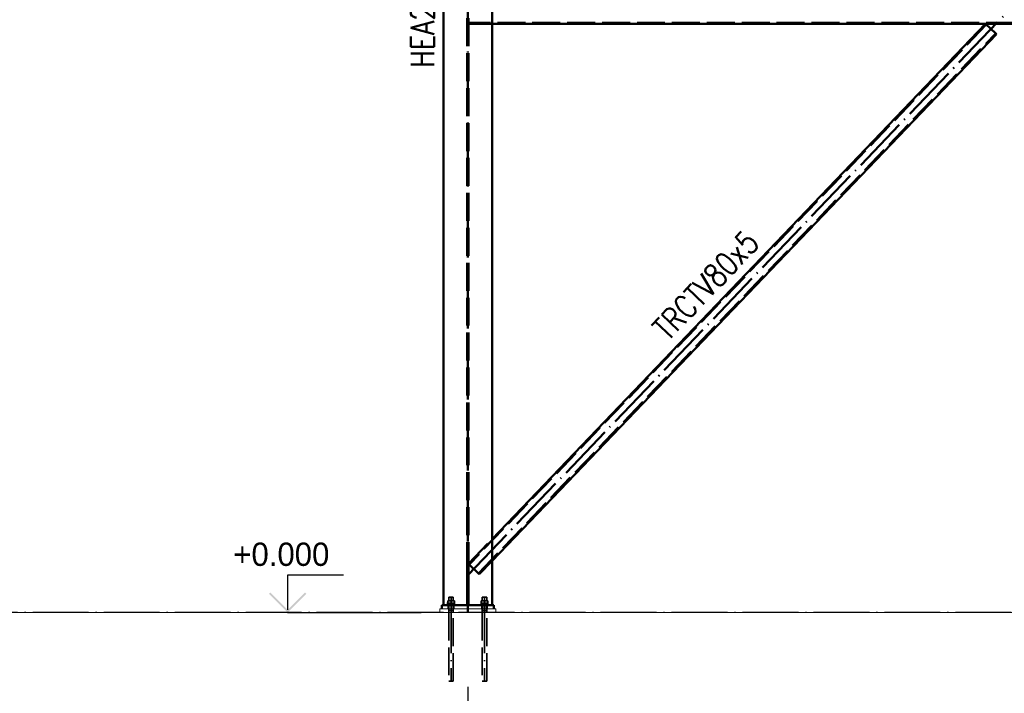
# Paper-space layout 'Layout1' of a CAD drawing. Extents: x -2 to 1033, y -36 to 596.
# Tile 15 of 256: x 117 to 222, y 102 to 175. Entities that reach past the tile are written whole.
import ezdxf

# ---------------------------------------------------------------- set-up
doc = ezdxf.new("R2010")
doc.units = 0
for name, pattern in [('ACAD_ISO02W100', [15, 12, -3]), ('ACAD_ISO04W100', [30.5, 24, -3, 0.5, -3]), ('HP_01_CER_B', [8, 5, -1, 1, -1])]:
    doc.linetypes.add(name, pattern=pattern)
doc.layers.get('0').update_dxf_attribs({"linetype": 'CONTINUOUS'})
doc.layers.get('DEFPOINTS').update_dxf_attribs({"color": 132, "linetype": 'CONTINUOUS'})
for name, color, linetype, lineweight in [('SS_KOTVY', 2, 'CONTINUOUS', 35), ('SS_KOTY', 3, 'CONTINUOUS', 25), ('SS_KOTY-VYSKOVA', 140, 'CONTINUOUS', 25), ('SS_OSY_025', 7, 'HP_01_CER_B', 25), ('SS_PODKLADY', 9, 'CONTINUOUS', 13), ('SS_POPIS_PROFILU', 13, 'CONTINUOUS', 25), ('SS_SLOUPY VNITRNI', 163, 'CONTINUOUS', 50), ('SS_ZTUŽENÍ STĚNY', 203, 'CONTINUOUS', 50)]:
    doc.layers.add(name, color=color, linetype=linetype, lineweight=lineweight)
doc.styles.add('ROMANS', font='romans.shx', dxfattribs={"width": 0.8})
doc.styles.add('romans.shx', font='romans.shx', dxfattribs={"height": 5})
doc.dimstyles.new('A-1_(2.5)_50AS', dxfattribs={"dimtxt": 2.5, "dimasz": 2, "dimexe": 1, "dimexo": 2, "dimgap": 0, "dimtad": 0, "dimdec": 1, "dimlfac": 50, "dimrnd": 1, "dimtxsty": 'ROMANS', "dimblk1": 'OBLIQUE', "dimblk2": 'OBLIQUE', "dimsah": 1, "dimcen": 2, "dimclrd": 256, "dimclre": 256, "dimclrt": 256, "dimadec": 1, "dimazin": 2, "dimtfac": 0.714286, "dimtdec": 1, "dimtmove": 0, "dimatfit": 3, "dimldrblk": 'OPEN', "dimfxl": 1, "dimtvp": 1.142857, "dimtfill": 1, "dimtolj": 1, "dimlwd": -1, "dimlwe": -1, "dimarcsym": 0})

# ---------------------------------------------------------------- blocks, each defined once
blk = doc.blocks.new('_Oblique')
at = {"color": 0, "linetype": 'ByBlock', "lineweight": -2}
blk.add_line((-0.5, -0.5), (0.5, 0.5), dxfattribs=at)
blk = doc.blocks.new('*D11')
at = {"layer": 'DEFPOINTS', "color": 0, "transparency": 16777216}
for p in [(164.81, 104.99, -8325), (49.81, 103.63), (164.81, 93.13)]:
    blk.add_point(p, dxfattribs=at)
at = {"layer": 'SS_KOTY', "transparency": 16777216}
for p, q in [((164.81, 102.99), (164.81, 92.13)), ((49.81, 101.63), (49.81, 92.13)), ((49.81, 93.13), (164.81, 93.13))]:
    blk.add_line(p, q, dxfattribs=at)
at = {"layer": 'SS_KOTY', "transparency": 16777216, "xscale": 2, "yscale": 2, "zscale": 2, "rotation": 180}
blk.add_blockref('_Oblique', (49.81, 93.13), dxfattribs=at)
at = {"layer": 'SS_KOTY', "transparency": 16777216, "xscale": 2, "yscale": 2, "zscale": 2}
blk.add_blockref('_Oblique', (164.81, 93.13), dxfattribs=at)
at = {"layer": 'SS_KOTY', "transparency": 16777216, "insert": (107.31, 95.99), "char_height": 2.5, "attachment_point": 5, "style": 'ROMANS', "bg_fill": 3, "box_fill_scale": 1.1, "bg_fill_color": 256, "bg_fill_true_color": 13158600, "bg_fill_transparency": 0}
blk.add_mtext('\\A1;5750', dxfattribs=at)
blk = doc.blocks.new('_OPEN')
at = {"color": 0, "linetype": 'ByBlock'}
for p, q in [((-1, 0.167), (0, 0)), ((0, 0), (-1, -0.167)), ((0, 0), (-1, 0))]:
    blk.add_line(p, q, dxfattribs=at)
blk = doc.blocks.new('*D12')
at = {"layer": 'DEFPOINTS', "color": 0, "transparency": 16777216}
for p in [(164.81, 104.99, -8325), (279.81, 103.63), (279.81, 93.13)]:
    blk.add_point(p, dxfattribs=at)
at = {"layer": 'SS_KOTY', "transparency": 16777216}
for p, q in [((164.81, 102.99), (164.81, 92.13)), ((279.81, 101.63), (279.81, 92.13)), ((164.81, 93.13), (279.81, 93.13))]:
    blk.add_line(p, q, dxfattribs=at)
at = {"layer": 'SS_KOTY', "transparency": 16777216, "xscale": 2, "yscale": 2, "zscale": 2, "rotation": 180}
blk.add_blockref('_Oblique', (164.81, 93.13), dxfattribs=at)
at = {"layer": 'SS_KOTY', "transparency": 16777216, "xscale": 2, "yscale": 2, "zscale": 2}
blk.add_blockref('_Oblique', (279.81, 93.13), dxfattribs=at)
at = {"layer": 'SS_KOTY', "transparency": 16777216, "insert": (222.31, 95.99), "char_height": 2.5, "attachment_point": 5, "style": 'ROMANS', "bg_fill": 3, "box_fill_scale": 1.1, "bg_fill_color": 256, "bg_fill_true_color": 13158600, "bg_fill_transparency": 0}
blk.add_mtext('\\A1;5750', dxfattribs=at)
blk = doc.blocks.new('*D13')
at = {"layer": 'DEFPOINTS', "color": 0, "transparency": 16777216}
for p in [(49.81, 110.99), (279.81, 103.63), (49.81, 87.13)]:
    blk.add_point(p, dxfattribs=at)
at = {"layer": 'SS_KOTY', "transparency": 16777216}
for p, q in [((49.81, 108.99), (49.81, 86.13)), ((279.81, 101.63), (279.81, 86.13)), ((279.81, 87.13), (49.81, 87.13))]:
    blk.add_line(p, q, dxfattribs=at)
at = {"layer": 'SS_KOTY', "transparency": 16777216, "xscale": 2, "yscale": 2, "zscale": 2, "rotation": 180}
blk.add_blockref('_Oblique', (49.81, 87.13), dxfattribs=at)
at = {"layer": 'SS_KOTY', "transparency": 16777216, "xscale": 2, "yscale": 2, "zscale": 2}
blk.add_blockref('_Oblique', (279.81, 87.13), dxfattribs=at)
at = {"layer": 'SS_KOTY', "transparency": 16777216, "insert": (164.81, 89.99), "char_height": 2.5, "attachment_point": 5, "style": 'ROMANS', "bg_fill": 3, "box_fill_scale": 1.1, "bg_fill_color": 256, "bg_fill_true_color": 13158600, "bg_fill_transparency": 0}
blk.add_mtext('\\A1;11500', dxfattribs=at)

psp = doc.layouts.get("Layout1")

# ---------------------------------------------------------------- linework, layer by layer
at = {"layer": 'SS_KOTVY', "color": 1, "linetype": 'Continuous', "ltscale": 0.25}
for p, q in [((163.0145, 112.253), (162.6542, 112.253)), ((162.6542, 112.253), (162.6542, 111.873)), ((162.7928, 112.633), (162.7745, 112.633)), ((162.7745, 112.633), (162.7745, 112.253)), ((162.8448, 112.633), (162.7928, 112.633)), ((162.9226, 112.633), (162.8448, 112.633)), ((163.0145, 112.633), (162.9226, 112.633)), ((163.1063, 112.633), (163.0145, 112.633)), ((163.3748, 112.253), (163.0145, 112.253)), ((163.0145, 112.253), (163.0145, 111.873)), ((163.1842, 112.633), (163.1063, 112.633)), ((163.2362, 112.633), (163.1842, 112.633)), ((163.2545, 112.633), (163.2362, 112.633)), ((163.2545, 112.253), (163.2545, 112.633)), ((163.3748, 111.873), (163.3748, 112.253)), ((166.6145, 112.253), (166.2542, 112.253)), ((166.2542, 112.253), (166.2542, 111.873)), ((166.3928, 112.633), (166.3745, 112.633)), ((166.3745, 112.633), (166.3745, 112.253)), ((166.4448, 112.633), (166.3928, 112.633)), ((166.5226, 112.633), (166.4448, 112.633)), ((166.6145, 112.633), (166.5226, 112.633)), ((166.7063, 112.633), (166.6145, 112.633)), ((166.9748, 112.253), (166.6145, 112.253)), ((166.6145, 111.873), (166.6145, 112.253)), ((166.7842, 112.633), (166.7063, 112.633)), ((166.8362, 112.633), (166.7842, 112.633)), ((166.8545, 112.633), (166.8362, 112.633)), ((166.8545, 112.253), (166.8545, 112.633)), ((166.9748, 111.873), (166.9748, 112.253)), ((162.5745, 111.873), (162.5829, 111.873)), ((162.5745, 111.873), (162.5745, 111.793)), ((162.5829, 111.873), (162.608, 111.873)), ((162.608, 111.873), (162.6486, 111.873)), ((162.6486, 111.873), (162.7034, 111.873)), ((162.7034, 111.873), (162.77, 111.873)), ((162.77, 111.873), (162.8461, 111.873)), ((162.8461, 111.873), (162.9286, 111.873)), ((162.9286, 111.873), (163.0145, 111.873)), ((163.0145, 111.873), (163.1003, 111.873)), ((163.1003, 111.873), (163.1829, 111.873)), ((163.1829, 111.873), (163.2589, 111.873)), ((163.2589, 111.873), (163.3256, 111.873)), ((163.3256, 111.873), (163.3803, 111.873)), ((163.3803, 111.873), (163.421, 111.873)), ((163.421, 111.873), (163.446, 111.873)), ((163.446, 111.873), (163.4545, 111.873)), ((163.4545, 111.793), (163.4545, 111.873)), ((166.1745, 111.873), (166.1829, 111.873)), ((166.1745, 111.873), (166.1745, 111.793)), ((166.1829, 111.873), (166.208, 111.873)), ((166.208, 111.873), (166.2486, 111.873)), ((166.2486, 111.873), (166.3034, 111.873)), ((166.3034, 111.873), (166.37, 111.873)), ((166.37, 111.873), (166.4461, 111.873)), ((166.4461, 111.873), (166.5286, 111.873)), ((166.5286, 111.873), (166.6145, 111.873)), ((166.6145, 111.873), (166.7003, 111.873)), ((166.7003, 111.873), (166.7829, 111.873)), ((166.7829, 111.873), (166.8589, 111.873)), ((166.8589, 111.873), (166.9256, 111.873)), ((166.9256, 111.873), (166.9803, 111.873)), ((166.9803, 111.873), (167.021, 111.873)), ((167.021, 111.873), (167.046, 111.873)), ((167.046, 111.873), (167.0545, 111.873)), ((167.0545, 111.793), (167.0545, 111.873))]:
    psp.add_line(p, q, dxfattribs=at)
at = {"layer": 'SS_KOTVY', "color": 7, "linetype": 'ACAD_ISO04W100', "ltscale": 0.25}
for p, q in [((163.4545, 111.993), (162.5745, 111.993)), ((163.4545, 111.993), (162.5745, 111.993)), ((163.0145, 111.993), (163.0145, 111.993)), ((163.0145, 111.993), (163.0145, 111.993)), ((167.0545, 111.993), (166.1745, 111.993)), ((167.0545, 111.993), (166.1745, 111.993)), ((166.6145, 111.993), (166.6145, 111.993)), ((166.6145, 111.993), (166.6145, 111.993))]:
    psp.add_line(p, q, dxfattribs=at)
at = {"layer": 'SS_KOTY-VYSKOVA'}
psp.add_line((151.4545, 114.993), (145.4545, 114.993), dxfattribs=at)
at = {"layer": 'SS_SLOUPY VNITRNI', "color": 1, "linetype": 'Continuous', "ltscale": 0.25}
for p, q in [((162.2145, 238.7953), (162.2145, 111.793)), ((167.4145, 111.793), (167.4145, 238.7953)), ((164.8945, 115.793), (164.7345, 115.793)), ((164.7345, 115.793), (164.7345, 112.193)), ((164.8945, 112.193), (164.8945, 115.793)), ((164.7345, 112.193), (164.8945, 112.193)), ((164.7345, 112.193), (164.7345, 111.793)), ((164.8945, 111.793), (164.8945, 112.193)), ((162.0145, 111.793), (167.6145, 111.793))]:
    psp.add_line(p, q, dxfattribs=at)
at = {"layer": 'SS_SLOUPY VNITRNI', "color": 3, "linetype": 'ACAD_ISO02W100', "ltscale": 0.25}
for p, q in [((164.7395, 111.793), (164.7395, 238.8189)), ((164.8895, 111.793), (164.8895, 238.8189)), ((164.8945, 111.993), (164.7345, 111.993))]:
    psp.add_line(p, q, dxfattribs=at)
at = {"layer": 'SS_ZTUŽENÍ STĚNY', "color": 7, "linetype": 'ACAD_ISO04W100', "ltscale": 0.25}
psp.add_line((164.8145, 114.993), (222.3145, 174.993), dxfattribs=at)
at = {"layer": 'SS_ZTUŽENÍ STĚNY', "color": 3, "linetype": 'ACAD_ISO02W100', "ltscale": 0.25}
for p, q in [((279.7445, 174.293), (164.8895, 174.293)), ((164.8895, 174.193), (167.4145, 174.193)), ((220.512, 174.1238), (164.9567, 116.1531)), ((165.9675, 115.1844), (221.5227, 173.1551)), ((221.5949, 173.0859), (221.5227, 173.1551)), ((164.8845, 116.2223), (167.4145, 118.8623)), ((167.4145, 116.5498), (166.0397, 115.1152)), ((164.8845, 116.2223), (166.0397, 115.1152))]:
    psp.add_line(p, q, dxfattribs=at)
at = {"layer": 'SS_ZTUŽENÍ STĚNY', "color": 1, "linetype": 'Continuous', "ltscale": 0.25}
for p, q in [((167.4145, 174.193), (277.6145, 174.193)), ((220.4398, 174.193), (167.4145, 118.8623)), ((221.5227, 173.1551), (220.4398, 174.193)), ((167.4145, 116.5498), (221.5949, 173.0859)), ((221.5949, 173.0859), (221.5227, 173.1551))]:
    psp.add_line(p, q, dxfattribs=at)

# ---------------------------------------------------------------- texts
at = {"layer": 'SS_KOTY-VYSKOVA'}
psp.add_text('+0.000', height=2.5, dxfattribs=at).set_placement((139.6209, 115.993))
at = {"layer": 'SS_POPIS_PROFILU', "color": 13, "style": 'romans.shx', "width": 0.8}
for s, rotation, p in [('HEA260', 90, (161.1935, 169.4857)), ('TRCTV80x5', 46.218875, (186.2768, 140.0203))]:
    psp.add_text(s, height=2.5, rotation=rotation, dxfattribs=at).set_placement(p)

# ---------------------------------------------------------------- dimensions: what is measured, and where the dimension line sits
at = {"layer": 'SS_KOTY'}
dim = psp.add_linear_dim(base=(164.8145, 93.1324), p1=(49.8145, 103.633), p2=(164.8145, 104.993, -8325), dimstyle='A-1_(2.5)_50AS', dxfattribs=at)
dim.commit()
dim.dimension.update_dxf_attribs({"geometry": '*D11', "text_midpoint": (107.3145, 95.9895)})

# ---------------------------------------------------------------- next in the draw order: dimensions: what is measured, and where the dimension line sits
dim = psp.add_linear_dim(base=(279.8145, 93.1324), p1=(164.8145, 104.993, -8325), p2=(279.8145, 103.633), dimstyle='A-1_(2.5)_50AS', override={"dimtmove": 1}, dxfattribs=at)
dim.commit()
dim.dimension.update_dxf_attribs({"geometry": '*D12', "text_midpoint": (222.3145, 95.9895)})

# ---------------------------------------------------------------- next in the draw order: dimensions: what is measured, and where the dimension line sits
dim = psp.add_linear_dim(base=(49.8145, 87.1324), p1=(279.8145, 103.633), p2=(49.8145, 110.993), dimstyle='A-1_(2.5)_50AS', override={"dimtmove": 1}, dxfattribs=at)
dim.commit()
dim.dimension.update_dxf_attribs({"geometry": '*D13', "text_midpoint": (164.8145, 89.9895)})

# ---------------------------------------------------------------- next in the draw order: hatches: boundary and pattern name
at = {"layer": 'SS_KOTY-VYSKOVA'}
psp.add_hatch(color=256, dxfattribs=at).paths.add_polyline_path([(143.5959, 113.1344), (143.4545, 112.993), (145.4545, 110.993), (147.4545, 112.993), (147.3131, 113.1344), (145.4545, 111.2758)])

# ---------------------------------------------------------------- next in the draw order: linework, layer by layer
at = {"layer": 'SS_KOTVY', "color": 7, "linetype": 'ACAD_ISO04W100', "ltscale": 0.25}
for p, q in [((163.0145, 112.633), (163.0145, 103.633)), ((163.0145, 112.633), (163.0145, 103.633)), ((166.6145, 112.633), (166.6145, 103.633)), ((166.6145, 112.633), (166.6145, 103.633)), ((163.2545, 111.193), (162.7745, 111.193)), ((163.2545, 111.193), (162.7745, 111.193)), ((163.0145, 111.193), (163.0145, 111.193)), ((163.0145, 111.193), (163.0145, 111.193)), ((166.8545, 111.193), (166.3745, 111.193)), ((166.8545, 111.193), (166.3745, 111.193)), ((166.6145, 111.193), (166.6145, 111.193)), ((166.6145, 111.193), (166.6145, 111.193))]:
    psp.add_line(p, q, dxfattribs=at)
at = {"layer": 'SS_KOTVY', "color": 3, "linetype": 'ACAD_ISO02W100', "ltscale": 0.25}
for p, q in [((162.7745, 111.793), (162.7745, 111.393)), ((162.7745, 111.393), (162.7745, 110.993)), ((163.2545, 111.393), (163.2545, 111.793)), ((163.2545, 110.993), (163.2545, 111.393)), ((166.3745, 111.793), (166.3745, 111.393)), ((166.3745, 111.393), (166.3745, 110.993)), ((166.8545, 111.393), (166.8545, 111.793)), ((166.8545, 110.993), (166.8545, 111.393)), ((162.7745, 110.993), (162.7745, 103.633)), ((163.2545, 103.633), (163.2545, 110.993)), ((166.3745, 110.993), (166.3745, 103.633)), ((166.8545, 103.633), (166.8545, 110.993)), ((162.7745, 103.633), (162.7791, 103.633)), ((162.7791, 103.633), (162.7928, 103.633)), ((162.7928, 103.633), (162.8149, 103.633)), ((162.8149, 103.633), (162.8448, 103.633)), ((162.8448, 103.633), (162.8811, 103.633)), ((162.8811, 103.633), (162.9226, 103.633)), ((162.9226, 103.633), (162.9677, 103.633)), ((162.9677, 103.633), (163.0145, 103.633)), ((163.0145, 103.633), (163.0613, 103.633)), ((163.0613, 103.633), (163.1063, 103.633)), ((163.1063, 103.633), (163.1478, 103.633)), ((163.1478, 103.633), (163.1842, 103.633)), ((163.1842, 103.633), (163.214, 103.633)), ((163.214, 103.633), (163.2362, 103.633)), ((163.2362, 103.633), (163.2499, 103.633)), ((163.2499, 103.633), (163.2545, 103.633)), ((166.3745, 103.633), (166.3791, 103.633)), ((166.3791, 103.633), (166.3928, 103.633)), ((166.3928, 103.633), (166.4149, 103.633)), ((166.4149, 103.633), (166.4448, 103.633)), ((166.4448, 103.633), (166.4811, 103.633)), ((166.4811, 103.633), (166.5226, 103.633)), ((166.5226, 103.633), (166.5677, 103.633)), ((166.5677, 103.633), (166.6145, 103.633)), ((166.6145, 103.633), (166.6613, 103.633)), ((166.6613, 103.633), (166.7063, 103.633)), ((166.7063, 103.633), (166.7478, 103.633)), ((166.7478, 103.633), (166.7842, 103.633)), ((166.7842, 103.633), (166.814, 103.633)), ((166.814, 103.633), (166.8362, 103.633)), ((166.8362, 103.633), (166.8499, 103.633)), ((166.8499, 103.633), (166.8545, 103.633))]:
    psp.add_line(p, q, dxfattribs=at)
at = {"layer": 'SS_KOTY-VYSKOVA'}
for p, q in [((145.4545, 114.993), (145.4545, 111.2758)), ((145.4545, 110.993), (159.8145, 110.993))]:
    psp.add_line(p, q, dxfattribs=at)
at = {"layer": 'SS_OSY_025', "linetype": 'ACAD_ISO04W100', "ltscale": 0.25}
for p, q in [((291.8252, 110.993), (29.2016, 110.993)), ((125.4122, 110.993), (125.4122, 110.993)), ((164.8145, 110.993), (164.8145, 110.993))]:
    psp.add_line(p, q, dxfattribs=at)
at = {"layer": 'SS_PODKLADY', "ltscale": 0.25}
for p, q in [((167.8145, 111.393), (161.8145, 111.393)), ((161.8145, 111.393), (161.8145, 110.993)), ((167.8145, 110.993), (167.8145, 111.393)), ((284.8145, 110.993), (44.8145, 110.993))]:
    psp.add_line(p, q, dxfattribs=at)
at = {"layer": 'SS_SLOUPY VNITRNI', "color": 7, "linetype": 'ACAD_ISO04W100', "ltscale": 0.25}
psp.add_line((164.8145, 110.993), (164.8145, 238.993), dxfattribs=at)
at = {"layer": 'SS_SLOUPY VNITRNI', "color": 1, "linetype": 'Continuous', "ltscale": 0.25}
for p, q in [((162.0145, 111.793), (162.0145, 111.393)), ((167.6145, 111.393), (167.6145, 111.793))]:
    psp.add_line(p, q, dxfattribs=at)
at = {"layer": 'SS_SLOUPY VNITRNI', "color": 3, "linetype": 'ACAD_ISO02W100', "ltscale": 0.25}
for p, q in [((162.7545, 111.793), (162.7545, 111.393)), ((163.2745, 111.393), (163.2745, 111.793)), ((166.3545, 111.793), (166.3545, 111.393)), ((166.8745, 111.393), (166.8745, 111.793))]:
    psp.add_line(p, q, dxfattribs=at)

doc.saveas('drawing.dxf')
